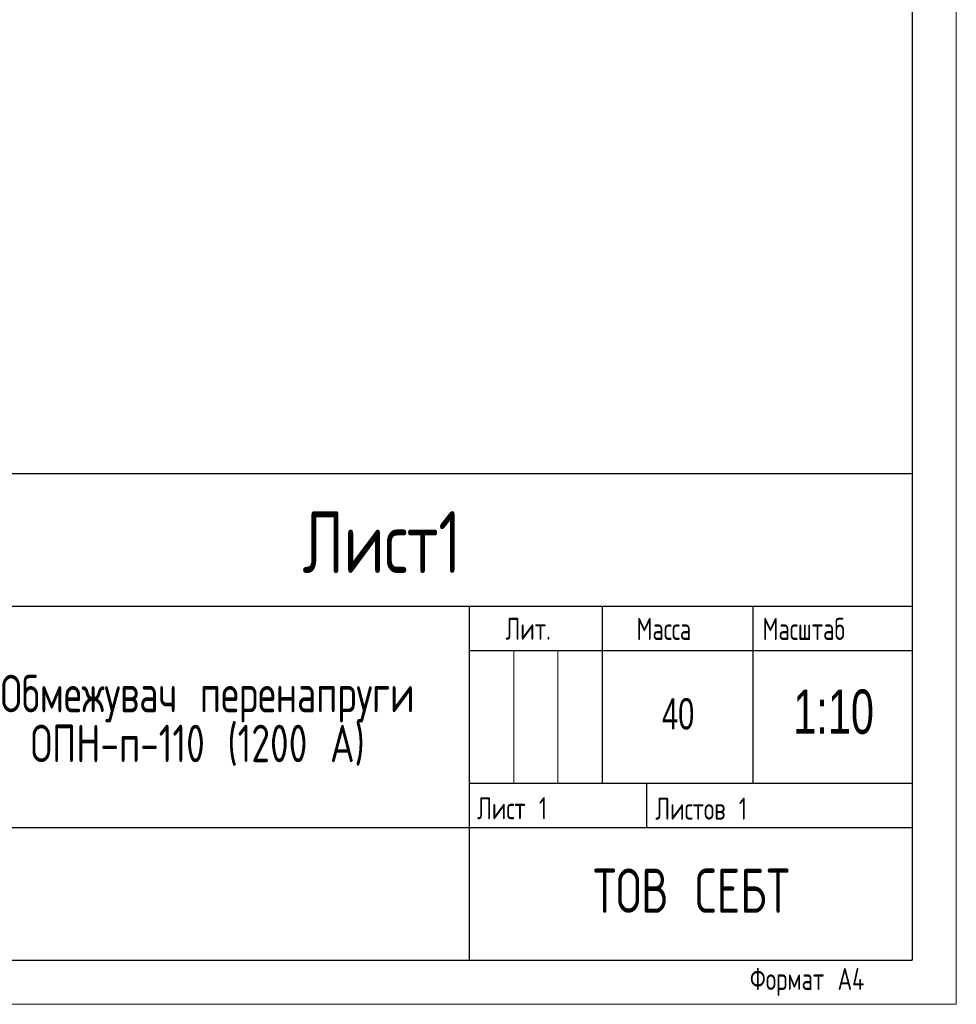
# Model space of a CAD drawing. Header units: millimetres. Extents: x 0 to 305, y 0 to 297.
# Tile 6 of 39: x 104 to 210, y 0 to 111. Entities that reach past the tile are written whole.
import ezdxf

# ---------------------------------------------------------------- set-up
doc = ezdxf.new("R2010")
doc.units = ezdxf.units.MM
doc.layers.add('ОСНОВНАЯ_НАДПИСЬ', color=7, linetype='Continuous')
doc.styles.add('SLDTEXTSTYLE0', font='TXT', dxfattribs={"width": 0.7, "bigfont": 'bigfont'})
doc.styles.add('SLDTEXTSTYLE1', font='TXT', dxfattribs={"width": 0.7})

# ---------------------------------------------------------------- blocks, each defined once
blk = doc.blocks.new('SW_NOTE_0_2')
at = {"layer": 'ОСНОВНАЯ_НАДПИСЬ', "color": 0, "char_height": 4.2333, "attachment_point": 2, "style": 'SLDTEXTSTYLE0'}
for s, insert in [('Обмежувач перенапруги', (32.94, 5.44)), ('ОПН-п-110 (1200 А)', (31.84, -0.2))]:
    blk.add_mtext(s, dxfattribs=dict(at, insert=insert))

msp = doc.modelspace()

# ---------------------------------------------------------------- linework, layer by layer
at = {"layer": 'ОСНОВНАЯ_НАДПИСЬ', "lineweight": 18}
for p, q in [((210, 297), (210, 0)), ((160, 40), (160, 25)), ((165, 40), (165, 25)), ((0, 0), (210, 0))]:
    msp.add_line(p, q, dxfattribs=at)
at = {"layer": 'ОСНОВНАЯ_НАДПИСЬ', "lineweight": 25}
for p, q in [((205, 292), (205, 5)), ((85, 45), (205, 45)), ((155, 5), (155, 45)), ((170, 45), (170, 25)), ((187, 45), (187, 25)), ((155, 40), (205, 40)), ((155, 25), (205, 25)), ((175, 25), (175, 20)), ((85, 20), (205, 20)), ((20, 5), (205, 5)), ((20, 5), (205, 5))]:
    msp.add_line(p, q, dxfattribs=at)
at = {"layer": 'ОСНОВНАЯ_НАДПИСЬ', "linetype": 'Continuous', "lineweight": 25}
for p, q in [((20, 60), (205, 60)), ((205, 60), (205, 5))]:
    msp.add_line(p, q, dxfattribs=at)

# ---------------------------------------------------------------- block references
at = {"layer": 'ОСНОВНАЯ_НАДПИСЬ'}
msp.add_blockref('SW_NOTE_0_2', (92.457, 31.7988), dxfattribs=at)

# ---------------------------------------------------------------- texts
for s, insert, char_height, attachment_point, style in [('Лист1', (145.0902, 55.7466), 7, 2, 'SLDTEXTSTYLE0'), ('Лит.', (159.0746, 43.7), 2.5, 1, 'SLDTEXTSTYLE0'), ('Масса', (173.8682, 43.6722), 2.5, 1, 'SLDTEXTSTYLE0'), ('Масштаб', (188.1065, 43.6773), 2.5, 1, 'SLDTEXTSTYLE0'), ('1:10', (196.141, 35.5751), 5, 2, 'SLDTEXTSTYLE1'), ('40', (178.5723, 34.5821), 3.5, 2, 'SLDTEXTSTYLE1'), ('Лист 1', (155.8602, 23.4099), 2.5, 1, 'SLDTEXTSTYLE0'), ('Листов 1', (176.004, 23.3618), 2.5, 1, 'SLDTEXTSTYLE0'), ('ТОВ СЕБТ', (180.0675, 15.3396), 5, 2, 'SLDTEXTSTYLE0'), ('Формат А4', (186.6761, 4.121), 2.5, 1, 'SLDTEXTSTYLE0')]:
    msp.add_mtext(s, dxfattribs=dict(at, insert=insert, char_height=char_height, attachment_point=attachment_point, style=style))

doc.saveas('drawing.dxf')
